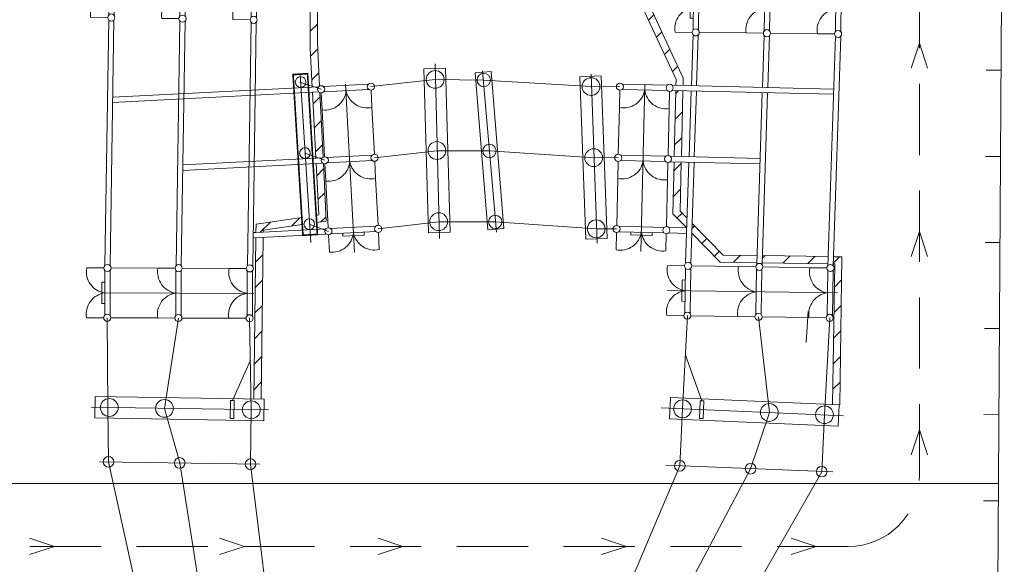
# Model space of a CAD drawing. Header units: millimetres. Extents: x 0 to 420, y 0 to 297.
# Tile 5 of 8: x 81 to 137, y 205 to 236. Entities that reach past the tile are written whole.
import ezdxf

# ---------------------------------------------------------------- set-up
doc = ezdxf.new("R2010")
doc.units = ezdxf.units.MM
for name, pattern in [('K5LT_AXLED', [19.5, 15, -1.5, 1.5, -1.5]), ('K5LT_DASHED', [6, 4, -2]), ('K5LT_THIN', [0])]:
    doc.linetypes.add(name, pattern=pattern)
doc.layers.add('лотки', color=7, linetype='Continuous')
doc.layers.add('ошиновка', color=2, linetype='Continuous', true_color=0xffff00)
pattern_1 = [(45, (0, 0), (-0.7071068, 0.7071068), [])]

# ---------------------------------------------------------------- blocks, each defined once
blk = doc.blocks.new('U12')
at = {"color": 4, "linetype": 'K5LT_THIN', "lineweight": 9, "true_color": 0x00ffff}
for p, q in [((85.572, 213.121), (85.591, 214.321)), ((85.591, 214.321), (95.081, 214.168)), ((95.081, 214.168), (95.062, 212.968)), ((95.062, 212.968), (85.572, 213.121))]:
    blk.add_line(p, q, dxfattribs=at)
blk = doc.blocks.new('U13')
at = {"color": 4, "linetype": 'K5LT_THIN', "lineweight": 9, "true_color": 0x00ffff}
for p, q in [((117.92, 214.261), (117.87, 213.062)), ((127.403, 213.867), (117.92, 214.261)), ((127.353, 212.668), (127.403, 213.867)), ((117.87, 213.062), (127.353, 212.668))]:
    blk.add_line(p, q, dxfattribs=at)
blk = doc.blocks.new('U14')
at = {"color": 4, "linetype": 'K5LT_THIN', "lineweight": 9, "true_color": 0x00ffff}
for p, q in [((106.942, 232.524), (107.839, 232.597)), ((107.659, 223.688), (106.942, 232.524)), ((107.839, 232.597), (108.556, 223.76)), ((108.556, 223.76), (107.659, 223.688))]:
    blk.add_line(p, q, dxfattribs=at)
blk = doc.blocks.new('U15')
at = {"color": 4, "linetype": 'K5LT_THIN', "lineweight": 9, "true_color": 0x00ffff}
for p, q in [((104.067, 232.744), (105.283, 232.779)), ((104.328, 223.529), (104.067, 232.744)), ((105.283, 232.779), (105.543, 223.563)), ((105.543, 223.563), (104.328, 223.529))]:
    blk.add_line(p, q, dxfattribs=at)
blk = doc.blocks.new('U16')
at = {"color": 4, "linetype": 'K5LT_THIN', "lineweight": 9, "true_color": 0x00ffff}
for p, q in [((112.838, 232.298), (114.037, 232.342)), ((113.173, 223.164), (112.838, 232.298)), ((114.037, 232.342), (114.373, 223.208)), ((114.373, 223.208), (113.173, 223.164))]:
    blk.add_line(p, q, dxfattribs=at)
blk = doc.blocks.new('U79')
at = {"color": 4, "linetype": 'K5LT_THIN', "lineweight": 9, "true_color": 0x00ffff}
for p, q in [((118.717, 221.673), (117.753, 221.688)), ((118.768, 221.537), (118.729, 219.008)), ((119.029, 218.997), (119.068, 221.539)), ((118.569, 219.675), (118.588, 220.875)), ((118.588, 220.875), (118.758, 220.873)), ((118.739, 219.673), (118.569, 219.675)), ((118.674, 218.873), (117.71, 218.888))]:
    blk.add_line(p, q, dxfattribs=at)
for centre, radius, start, end in [((118.931, 221.459), 1.2, 168.9771, 261.2549), ((118.917, 221.67), 0.2, 0, 180), ((118.917, 221.67), 0.2, 180, 0), ((118.894, 219.082), 1.2, 96.965, 189.2612), ((118.874, 218.87), 0.2, 0, 180), ((118.874, 218.87), 0.2, 180, 0)]:
    blk.add_arc(centre, radius, start, end, dxfattribs=at)
blk = doc.blocks.new('U80')
at = {"color": 4, "linetype": 'K5LT_THIN', "lineweight": 9, "true_color": 0x00ffff}
for p, q in [((122.717, 221.611), (121.753, 221.626)), ((122.768, 221.475), (122.728, 218.946)), ((123.028, 218.935), (123.068, 221.477)), ((122.673, 218.811), (121.709, 218.826))]:
    blk.add_line(p, q, dxfattribs=at)
for centre, radius, start, end in [((122.931, 221.397), 1.2, 168.9771, 261.2549), ((122.917, 221.608), 0.2, 0, 180), ((122.917, 221.608), 0.2, 180, 0), ((122.894, 219.019), 1.2, 96.965, 189.2612), ((122.873, 218.808), 0.2, 0, 180), ((122.873, 218.808), 0.2, 180, 0)]:
    blk.add_arc(centre, radius, start, end, dxfattribs=at)
blk = doc.blocks.new('U81')
at = {"color": 4, "linetype": 'K5LT_THIN', "lineweight": 9, "true_color": 0x00ffff}
for p, q in [((126.716, 221.549), (125.752, 221.564)), ((126.767, 221.412), (126.728, 218.884)), ((127.028, 218.873), (127.067, 221.415)), ((126.673, 218.749), (125.709, 218.764))]:
    blk.add_line(p, q, dxfattribs=at)
for centre, radius, start, end in [((126.93, 221.334), 1.2, 168.9771, 261.2549), ((126.916, 221.546), 0.2, 0, 180), ((126.916, 221.546), 0.2, 180, 0), ((126.893, 218.957), 1.2, 96.965, 189.2612), ((126.873, 218.746), 0.2, 0, 180), ((126.873, 218.746), 0.2, 180, 0)]:
    blk.add_arc(centre, radius, start, end, dxfattribs=at)
blk = doc.blocks.new('U82')
at = {"color": 4, "linetype": 'K5LT_THIN', "lineweight": 9, "true_color": 0x00ffff}
for p, q in [((86.078, 221.551), (85.113, 221.554)), ((86.13, 221.415), (86.122, 218.886)), ((86.422, 218.878), (86.43, 221.421)), ((85.954, 219.551), (85.958, 220.751)), ((85.958, 220.751), (86.128, 220.751)), ((86.124, 219.551), (85.954, 219.551)), ((86.068, 218.751), (85.104, 218.754))]:
    blk.add_line(p, q, dxfattribs=at)
for centre, radius, start, end in [((86.294, 221.339), 1.2, 169.678, 261.9558), ((86.278, 221.55), 0.2, 0, 180), ((86.278, 221.55), 0.2, 180, 0), ((86.286, 218.961), 1.2, 97.6658, 189.962), ((86.268, 218.75), 0.2, 0, 180), ((86.268, 218.75), 0.2, 180, 0)]:
    blk.add_arc(centre, radius, start, end, dxfattribs=at)
blk = doc.blocks.new('U83')
at = {"color": 4, "linetype": 'K5LT_THIN', "lineweight": 9, "true_color": 0x00ffff}
for p, q in [((90.078, 221.537), (89.113, 221.541)), ((90.13, 221.402), (90.122, 218.873)), ((90.422, 218.865), (90.43, 221.407)), ((90.068, 218.737), (89.104, 218.741))]:
    blk.add_line(p, q, dxfattribs=at)
for centre, radius, start, end in [((90.294, 221.326), 1.2, 169.678, 261.9558), ((90.278, 221.537), 0.2, 0, 180), ((90.278, 221.537), 0.2, 180, 0), ((90.286, 218.948), 1.2, 97.6658, 189.962), ((90.268, 218.737), 0.2, 0, 180), ((90.268, 218.737), 0.2, 180, 0)]:
    blk.add_arc(centre, radius, start, end, dxfattribs=at)
blk = doc.blocks.new('U84')
at = {"color": 4, "linetype": 'K5LT_THIN', "lineweight": 9, "true_color": 0x00ffff}
for p, q in [((94.078, 221.524), (93.113, 221.527)), ((94.13, 221.388), (94.122, 218.86)), ((94.422, 218.852), (94.43, 221.394)), ((94.068, 218.724), (93.104, 218.727))]:
    blk.add_line(p, q, dxfattribs=at)
for centre, radius, start, end in [((94.294, 221.312), 1.2, 169.678, 261.9558), ((94.278, 221.524), 0.2, 0, 180), ((94.278, 221.524), 0.2, 180, 0), ((94.286, 218.935), 1.2, 97.6658, 189.962), ((94.268, 218.724), 0.2, 0, 180), ((94.268, 218.724), 0.2, 180, 0)]:
    blk.add_arc(centre, radius, start, end, dxfattribs=at)
blk = doc.blocks.new('U85')
at = {"color": 4, "linetype": 'K5LT_THIN', "lineweight": 9, "true_color": 0x00ffff}
for p, q in [((86.341, 238.427), (85.377, 238.442)), ((86.392, 238.291), (86.351, 235.762)), ((86.651, 235.751), (86.692, 238.293)), ((86.192, 236.429), (86.211, 237.629)), ((86.211, 237.629), (86.381, 237.626)), ((86.362, 236.427), (86.192, 236.429)), ((86.296, 235.627), (85.332, 235.643))]:
    blk.add_line(p, q, dxfattribs=at)
for centre, radius, start, end in [((86.541, 238.424), 0.2, 0, 180), ((86.554, 238.212), 1.2, 168.9549, 261.2327), ((86.541, 238.424), 0.2, 180, 0), ((86.517, 235.835), 1.2, 96.9427, 189.239), ((86.496, 235.624), 0.2, 0, 180), ((86.496, 235.624), 0.2, 180, 0)]:
    blk.add_arc(centre, radius, start, end, dxfattribs=at)
blk = doc.blocks.new('U86')
at = {"color": 4, "linetype": 'K5LT_THIN', "lineweight": 9, "true_color": 0x00ffff}
for p, q in [((90.34, 238.363), (89.376, 238.379)), ((90.391, 238.227), (90.351, 235.698)), ((90.651, 235.687), (90.691, 238.229)), ((90.296, 235.564), (89.332, 235.579))]:
    blk.add_line(p, q, dxfattribs=at)
for centre, radius, start, end in [((90.54, 238.36), 0.2, 0, 180), ((90.554, 238.149), 1.2, 168.9549, 261.2327), ((90.54, 238.36), 0.2, 180, 0), ((90.516, 235.772), 1.2, 96.9427, 189.239), ((90.496, 235.56), 0.2, 0, 180), ((90.496, 235.56), 0.2, 180, 0)]:
    blk.add_arc(centre, radius, start, end, dxfattribs=at)
blk = doc.blocks.new('U87')
at = {"color": 4, "linetype": 'K5LT_THIN', "lineweight": 9, "true_color": 0x00ffff}
for p, q in [((94.34, 238.3), (93.376, 238.315)), ((94.391, 238.163), (94.35, 235.635)), ((94.65, 235.623), (94.691, 238.165)), ((94.295, 235.5), (93.331, 235.515))]:
    blk.add_line(p, q, dxfattribs=at)
for centre, radius, start, end in [((94.553, 238.085), 1.2, 168.9549, 261.2327), ((94.54, 238.296), 0.2, 0, 180), ((94.54, 238.296), 0.2, 180, 0), ((94.516, 235.708), 1.2, 96.9427, 189.239), ((94.495, 235.497), 0.2, 0, 180), ((94.495, 235.497), 0.2, 180, 0)]:
    blk.add_arc(centre, radius, start, end, dxfattribs=at)
blk = doc.blocks.new('U88')
at = {"color": 4, "linetype": 'K5LT_THIN', "lineweight": 9, "true_color": 0x00ffff}
for p, q in [((119.174, 237.589), (118.21, 237.599)), ((119.226, 237.452), (119.199, 234.924)), ((119.499, 234.914), (119.526, 237.456)), ((119.036, 235.59), (119.049, 236.79)), ((119.049, 236.79), (119.219, 236.788)), ((119.206, 235.588), (119.036, 235.59)), ((119.145, 234.789), (118.181, 234.799))]:
    blk.add_line(p, q, dxfattribs=at)
for centre, radius, start, end in [((119.389, 237.375), 1.2, 169.258, 261.5359), ((119.374, 237.586), 0.2, 0, 180), ((119.374, 237.586), 0.2, 180, 0), ((119.364, 234.998), 1.2, 97.2459, 189.5421), ((119.345, 234.787), 0.2, 0, 180), ((119.345, 234.787), 0.2, 180, 0)]:
    blk.add_arc(centre, radius, start, end, dxfattribs=at)
blk = doc.blocks.new('U89')
at = {"color": 4, "linetype": 'K5LT_THIN', "lineweight": 9, "true_color": 0x00ffff}
for p, q in [((123.174, 237.546), (122.21, 237.556)), ((123.226, 237.41), (123.199, 234.881)), ((123.499, 234.871), (123.526, 237.414)), ((123.144, 234.746), (122.18, 234.757))]:
    blk.add_line(p, q, dxfattribs=at)
for centre, radius, start, end in [((123.389, 237.333), 1.2, 169.258, 261.5359), ((123.374, 237.544), 0.2, 0, 180), ((123.374, 237.544), 0.2, 180, 0), ((123.364, 234.955), 1.2, 97.2459, 189.5421), ((123.344, 234.744), 0.2, 0, 180), ((123.344, 234.744), 0.2, 180, 0)]:
    blk.add_arc(centre, radius, start, end, dxfattribs=at)
blk = doc.blocks.new('U90')
at = {"color": 4, "linetype": 'K5LT_THIN', "lineweight": 9, "true_color": 0x00ffff}
for p, q in [((127.174, 237.504), (126.21, 237.514)), ((127.226, 237.367), (127.199, 234.839)), ((127.499, 234.829), (127.526, 237.371)), ((127.144, 234.704), (126.18, 234.714))]:
    blk.add_line(p, q, dxfattribs=at)
for centre, radius, start, end in [((127.389, 237.29), 1.2, 169.258, 261.5359), ((127.374, 237.501), 0.2, 0, 180), ((127.374, 237.501), 0.2, 180, 0), ((127.363, 234.913), 1.2, 97.2459, 189.5421), ((127.344, 234.702), 0.2, 0, 180), ((127.344, 234.702), 0.2, 180, 0)]:
    blk.add_arc(centre, radius, start, end, dxfattribs=at)
blk = doc.blocks.new('U98')
at = {"color": 4, "linetype": 'K5LT_THIN', "lineweight": 9, "true_color": 0x00ffff}
for p, q in [((101.359, 223.896), (98.82, 223.765)), ((98.842, 223.466), (101.368, 223.596)), ((98.71, 223.406), (98.759, 222.443)), ((99.514, 223.33), (99.506, 223.5)), ((100.713, 223.392), (99.514, 223.33)), ((100.704, 223.562), (100.713, 223.392)), ((101.506, 223.55), (101.556, 222.587))]:
    blk.add_line(p, q, dxfattribs=at)
for centre, radius, start, end in [((98.699, 223.606), 0.2, 0, 180), ((98.699, 223.606), 0.2, 180, 0), ((101.496, 223.75), 0.2, 0, 180), ((101.496, 223.75), 0.2, 180, 0), ((98.909, 223.634), 1.2, 262.817, 355.0948), ((101.284, 223.756), 1.2, 190.8048, 283.1011)]:
    blk.add_arc(centre, radius, start, end, dxfattribs=at)
blk = doc.blocks.new('U99')
at = {"color": 4, "linetype": 'K5LT_THIN', "lineweight": 9, "true_color": 0x00ffff}
for p, q in [((101.153, 227.891), (98.614, 227.76)), ((98.637, 227.461), (101.162, 227.591)), ((101.3, 227.545), (101.35, 226.582)), ((98.504, 227.401), (98.553, 226.438))]:
    blk.add_line(p, q, dxfattribs=at)
for centre, radius, start, end in [((98.494, 227.601), 0.2, 0, 180), ((98.494, 227.601), 0.2, 180, 0), ((98.704, 227.628), 1.2, 262.817, 355.0948), ((101.078, 227.751), 1.2, 190.8048, 283.1011), ((101.29, 227.745), 0.2, 0, 180), ((101.29, 227.745), 0.2, 180, 0)]:
    blk.add_arc(centre, radius, start, end, dxfattribs=at)
blk = doc.blocks.new('U100')
at = {"color": 4, "linetype": 'K5LT_THIN', "lineweight": 9, "true_color": 0x00ffff}
for p, q in [((100.947, 231.885), (98.409, 231.755)), ((98.298, 231.395), (98.348, 230.432)), ((98.431, 231.455), (100.956, 231.585)), ((101.094, 231.54), (101.144, 230.577))]:
    blk.add_line(p, q, dxfattribs=at)
for centre, radius, start, end in [((101.084, 231.739), 0.2, 0, 180), ((98.288, 231.595), 0.2, 0, 180), ((98.288, 231.595), 0.2, 180, 0), ((98.498, 231.623), 1.2, 262.817, 355.0948), ((100.872, 231.745), 1.2, 190.8048, 283.1011), ((101.084, 231.739), 0.2, 180, 0)]:
    blk.add_arc(centre, radius, start, end, dxfattribs=at)
blk = doc.blocks.new('U101')
at = {"color": 4, "linetype": 'K5LT_THIN', "lineweight": 9, "true_color": 0x00ffff}
for p, q in [((117.569, 223.831), (115.027, 223.89)), ((115.027, 223.59), (117.555, 223.531)), ((114.89, 223.54), (114.868, 222.576)), ((115.687, 223.405), (115.691, 223.575)), ((116.887, 223.377), (115.687, 223.405)), ((116.891, 223.547), (116.887, 223.377)), ((117.689, 223.475), (117.667, 222.511))]:
    blk.add_line(p, q, dxfattribs=at)
for centre, radius, start, end in [((114.895, 223.74), 0.2, 0, 180), ((114.895, 223.74), 0.2, 180, 0), ((117.694, 223.675), 0.2, 0, 180), ((117.694, 223.675), 0.2, 180, 0), ((115.106, 223.752), 1.2, 258.533, 350.8108), ((117.483, 223.697), 1.2, 186.5208, 278.8171)]:
    blk.add_arc(centre, radius, start, end, dxfattribs=at)
blk = doc.blocks.new('U102')
at = {"color": 4, "linetype": 'K5LT_THIN', "lineweight": 9, "true_color": 0x00ffff}
for p, q in [((114.983, 227.539), (114.961, 226.575)), ((117.662, 227.83), (115.12, 227.889)), ((115.12, 227.589), (117.648, 227.53)), ((117.783, 227.474), (117.76, 226.51))]:
    blk.add_line(p, q, dxfattribs=at)
for centre, radius, start, end in [((114.988, 227.739), 0.2, 0, 180), ((114.988, 227.739), 0.2, 180, 0), ((115.199, 227.751), 1.2, 258.533, 350.8108), ((117.576, 227.696), 1.2, 186.5208, 278.8171), ((117.787, 227.674), 0.2, 0, 180), ((117.787, 227.674), 0.2, 180, 0)]:
    blk.add_arc(centre, radius, start, end, dxfattribs=at)
blk = doc.blocks.new('U103')
at = {"color": 4, "linetype": 'K5LT_THIN', "lineweight": 9, "true_color": 0x00ffff}
for p, q in [((117.755, 231.829), (115.213, 231.888)), ((115.076, 231.538), (115.054, 230.574)), ((115.213, 231.588), (117.741, 231.529)), ((117.876, 231.473), (117.853, 230.509))]:
    blk.add_line(p, q, dxfattribs=at)
for centre, radius, start, end in [((115.081, 231.738), 0.2, 0, 180), ((115.081, 231.738), 0.2, 180, 0), ((115.293, 231.75), 1.2, 258.533, 350.8108), ((117.669, 231.695), 1.2, 186.5208, 278.8171), ((117.88, 231.673), 0.2, 0, 180), ((117.88, 231.673), 0.2, 180, 0)]:
    blk.add_arc(centre, radius, start, end, dxfattribs=at)
blk = doc.blocks.new('U108')
at = {"color": 4, "linetype": 'K5LT_THIN', "lineweight": 9, "true_color": 0x00ffff}
for q in [(131.448, 211.055), (132.362, 211.055)]:
    blk.add_line((131.916, 212.458), q, dxfattribs=at)
blk = doc.blocks.new('U109')
at = {"color": 4, "linetype": 'K5LT_THIN', "lineweight": 9, "true_color": 0x00ffff}
for q in [(131.448, 222.199), (132.362, 222.199)]:
    blk.add_line((131.916, 223.601), q, dxfattribs=at)
blk = doc.blocks.new('U110')
at = {"color": 4, "linetype": 'K5LT_THIN', "lineweight": 9, "true_color": 0x00ffff}
for q in [(131.448, 232.78), (132.362, 232.78)]:
    blk.add_line((131.916, 234.183), q, dxfattribs=at)
blk = doc.blocks.new('U117')
at = {"color": 4, "linetype": 'K5LT_THIN', "lineweight": 9, "true_color": 0x00ffff}
for q in [(124.702, 206.363), (124.702, 205.449)]:
    blk.add_line((126.104, 205.895), q, dxfattribs=at)
blk = doc.blocks.new('U118')
at = {"color": 4, "linetype": 'K5LT_THIN', "lineweight": 9, "true_color": 0x00ffff}
for q in [(114.052, 206.363), (114.052, 205.449)]:
    blk.add_line((115.455, 205.895), q, dxfattribs=at)
blk = doc.blocks.new('U119')
at = {"color": 4, "linetype": 'K5LT_THIN', "lineweight": 9, "true_color": 0x00ffff}
for q in [(101.486, 206.363), (101.486, 205.449)]:
    blk.add_line((102.888, 205.895), q, dxfattribs=at)
blk = doc.blocks.new('U120')
at = {"color": 4, "linetype": 'K5LT_THIN', "lineweight": 9, "true_color": 0x00ffff}
for q in [(92.583, 206.363), (92.583, 205.449)]:
    blk.add_line((93.985, 205.895), q, dxfattribs=at)
blk = doc.blocks.new('U121')
at = {"color": 4, "linetype": 'K5LT_THIN', "lineweight": 9, "true_color": 0x00ffff}
for q in [(81.891, 206.363), (81.891, 205.449)]:
    blk.add_line((83.293, 205.895), q, dxfattribs=at)

msp = doc.modelspace()

# ---------------------------------------------------------------- hatches: boundary and pattern name
h = msp.add_hatch()
h.set_pattern_fill('Металл', style=0, pattern_type=0)
h.set_pattern_definition(pattern_1)
h.paths.add_polyline_path([(98.075735, 234.218705), (98.075735, 239.49059), (97.674571, 239.4906), (97.674571, 233.81273), (97.785956, 231.717598), (98.145829, 231.736142), (98.197134, 231.773509)])
h = msp.add_hatch()
h.set_pattern_fill('Металл', style=0, pattern_type=0)
h.set_pattern_definition(pattern_1)
h.paths.add_polyline_path([(118.640522, 232.222167), (115.550227, 238.896708), (115.551386, 239.002035), (115.15141, 239.006438), (115.149256, 238.810698), (118.238465, 232.138503), (118.23084, 231.811098), (118.630731, 231.801785)])
h = msp.add_hatch()
h.set_pattern_fill('Металл', style=0, pattern_type=0)
h.set_pattern_definition(pattern_1)
h.paths.add_polyline_path([(98.395656, 227.774895), (98.21524, 231.408811), (98.161067, 231.440436), (97.801194, 231.421892), (97.991549, 227.727812), (98.35704, 227.746646)])
h = msp.add_hatch()
h.set_pattern_fill('Металл', style=0, pattern_type=0)
h.set_pattern_definition(pattern_1)
h.paths.add_polyline_path([(118.537762, 227.810016), (118.623916, 231.50918), (118.224025, 231.518493), (118.137871, 227.81933)])
h = msp.add_hatch()
h.set_pattern_fill('Металл', style=0, pattern_type=0)
h.set_pattern_definition(pattern_1)
h.paths.add_polyline_path([(118.466377, 224.744995), (118.530614, 227.503117), (118.130723, 227.512431), (118.062553, 224.585475), (118.839824, 223.797463), (118.857561, 224.346152)])
h = msp.add_hatch()
h.set_pattern_fill('Металл', style=0, pattern_type=0)
h.set_pattern_definition(pattern_1)
h.paths.add_polyline_path([(98.574191, 224.184213), (98.413411, 227.417281), (98.372784, 227.441111), (98.007293, 227.422277), (98.156467, 224.527381), (98.012098, 224.506269), (98.036558, 224.105592)])
h = msp.add_hatch()
h.set_pattern_fill('Металл', style=0, pattern_type=0)
h.set_pattern_definition(pattern_1)
h.paths.add_polyline_path([(95.026015, 223.665341), (97.226262, 223.987097), (97.201803, 224.387774), (94.630105, 224.011699), (94.62459, 223.547864), (95.024863, 223.56849)])
h = msp.add_hatch()
h.set_pattern_fill('Металл', style=0, pattern_type=0)
h.set_pattern_definition(pattern_1)
h.paths.add_polyline_path([(122.787437, 222.248554), (120.885902, 222.278096), (119.142084, 224.056058), (119.12407, 223.503174), (120.715389, 221.880697), (122.774421, 221.848708)])
h = msp.add_hatch()
h.set_pattern_fill('Металл', style=0, pattern_type=0)
h.set_pattern_definition(pattern_1)
h.paths.add_polyline_path([(94.913119, 214.170751), (95.021246, 223.264242), (94.620972, 223.243616), (94.513167, 214.1772)])
h = msp.add_hatch()
h.set_pattern_fill('Металл', style=0, pattern_type=0)
h.set_pattern_definition(pattern_1)
h.paths.add_polyline_path([(126.771666, 221.786609), (126.784748, 222.186454), (123.08787, 222.243887), (123.074855, 221.844041)])
h = msp.add_hatch()
h.set_pattern_fill('Металл', style=0, pattern_type=0)
h.set_pattern_definition(pattern_1)
h.paths.add_polyline_path([(127.435014, 213.866738), (127.564078, 222.174346), (127.087117, 222.181756), (127.074113, 221.78191), (127.157913, 221.780608), (127.035204, 213.882033)])

# ---------------------------------------------------------------- linework, layer by layer
at = {"color": 4, "linetype": 'K5LT_THIN', "lineweight": 9, "true_color": 0x00ffff}
for p, q in [((136.687571, 261.555905), (136.065481, 163.594249)), ((97.674571, 233.879166), (97.674571, 239.4906)), ((98.075735, 234.218705), (98.075735, 239.49059)), ((118.238465, 232.138503), (115.149256, 238.810698)), ((118.640522, 232.222167), (115.550227, 238.896708)), ((122.180304, 234.756504), (119.544698, 234.784526)), ((126.180078, 234.713979), (123.544472, 234.742001)), ((98.197134, 231.773509), (98.075735, 234.218705)), ((97.785956, 231.717598), (97.674571, 233.879166)), ((136.503306, 232.66614), (135.667323, 232.671449)), ((118.23084, 231.811098), (118.238465, 232.138503)), ((118.630731, 231.801785), (118.640522, 232.222167)), ((97.991549, 227.727812), (97.801194, 231.421892)), ((98.395656, 227.774895), (98.21524, 231.408811)), ((118.137871, 227.81933), (118.224025, 231.518493)), ((118.537762, 227.810016), (118.623916, 231.50918)), ((98.347654, 230.432439), (98.48329, 227.800244)), ((101.14394, 230.576599), (101.27958, 227.944336)), ((115.053949, 230.574078), (114.99258, 227.939106)), ((117.853191, 230.508951), (117.791821, 227.873911)), ((118.062553, 224.585475), (118.130723, 227.512431)), ((118.466377, 224.744995), (118.530614, 227.503117)), ((136.473323, 227.817812), (135.637339, 227.82312)), ((98.156467, 224.527381), (98.007293, 227.422277)), ((98.554002, 224.585515), (98.413411, 227.417281)), ((98.5535, 226.437739), (98.689136, 223.805544)), ((101.349786, 226.581899), (101.485426, 223.949636)), ((114.960813, 226.575163), (114.899444, 223.94019)), ((117.760056, 226.510036), (117.698685, 223.874995)), ((118.466377, 224.744995), (118.857561, 224.346152)), ((94.630105, 224.011699), (97.201803, 224.387774)), ((98.012098, 224.506269), (98.156467, 224.527381)), ((98.036558, 224.105592), (98.574191, 224.184213)), ((98.554002, 224.585515), (98.574191, 224.184213)), ((118.835433, 223.797463), (118.062553, 224.585475)), ((94.630105, 224.011699), (94.62459, 223.547864)), ((95.024863, 223.56849), (95.026015, 223.665341)), ((95.026015, 223.665341), (97.226262, 223.987097)), ((119.142084, 224.056058), (120.885902, 222.278096)), ((94.620972, 223.243616), (94.513058, 214.168043)), ((94.913119, 214.170751), (95.021246, 223.264242)), ((120.715389, 221.880697), (119.12407, 223.503174)), ((136.441373, 222.984298), (135.605389, 222.989607)), ((122.787437, 222.248554), (120.885902, 222.278096)), ((126.784748, 222.186454), (123.08787, 222.243887)), ((127.564078, 222.174346), (127.087117, 222.181756)), ((127.435014, 213.866738), (127.564078, 222.174346)), ((86.477626, 221.549273), (89.113611, 221.540568)), ((93.113277, 221.52736), (90.477604, 221.536064)), ((121.752702, 221.625966), (119.11702, 221.666913)), ((122.774421, 221.848708), (120.715389, 221.880697)), ((126.771666, 221.786609), (123.074855, 221.844041)), ((125.752219, 221.563831), (123.11685, 221.604773)), ((127.035204, 213.882033), (127.157913, 221.780608)), ((127.157913, 221.780608), (127.074113, 221.78191)), ((86.066847, 220.150977), (94.513058, 220.122962)), ((89.10412, 218.740584), (86.468379, 218.749289)), ((93.104098, 218.727375), (90.468357, 218.736079)), ((121.709275, 218.826303), (119.073838, 218.867246)), ((125.708793, 218.764168), (123.073356, 218.805111)), ((136.419082, 218.143365), (135.583099, 218.148673)), ((93.18386, 213.098489), (93.199981, 214.098359)), ((93.199981, 214.098359), (93.399955, 214.095135)), ((93.399955, 214.095135), (93.383834, 213.095265)), ((119.594083, 214.091192), (119.552559, 213.092054)), ((119.79391, 214.082887), (119.594083, 214.091192)), ((119.752387, 213.08375), (119.79391, 214.082887)), ((93.383834, 213.095265), (93.18386, 213.098489)), ((119.552559, 213.092054), (119.752387, 213.08375)), ((136.379435, 213.302444), (135.543452, 213.307752)), ((66.048788, 209.431634), (136.357143, 209.431634)), ((136.357143, 208.461523), (135.52116, 208.466831))]:
    msp.add_line(p, q, dxfattribs=at)
at = {"color": 4, "linetype": 'K5LT_DASHED', "lineweight": 9, "true_color": 0x00ffff}
for p, q in [((131.915994, 209.89471), (131.915994, 253.669966)), ((127.915994, 205.89471), (65.947606, 205.89471))]:
    msp.add_line(p, q, dxfattribs=at)
at = {"color": 2, "linetype": 'K5LT_AXLED', "lineweight": 9, "true_color": 0xffff00}
for p, q in [((104.698266, 233.021915), (104.949714, 223.206872)), ((97.118796, 232.443557), (97.711228, 222.976586)), ((107.362662, 232.623388), (108.150892, 223.562915)), ((113.458424, 232.449835), (113.802433, 222.944049)), ((99.662601, 231.885438), (100.163751, 222.443039)), ((116.484241, 231.858407), (116.265346, 222.476216)), ((127.315662, 220.14834), (117.728595, 220.286616)), ((85.359114, 213.735956), (95.329513, 213.579533)), ((117.39986, 213.686919), (127.642646, 213.247629)), ((85.83417, 210.65615), (94.835438, 210.526502)), ((117.666163, 210.475625), (127.040994, 210.087128))]:
    msp.add_line(p, q, dxfattribs=at)
at = {"color": 4, "linetype": 'K5LT_THIN', "true_color": 0x00ffff, "const_width": 0.09}
for points in [[(96.988251, 227.886004), (96.711543, 232.418812), (97.52605, 232.468303), (97.805352, 227.89301)], [(97.802745, 227.935725), (98.077362, 223.437169), (97.262868, 223.387447), (96.988251, 227.886004)]]:
    msp.add_lwpolyline(points, dxfattribs=at)
at = {"color": 4, "linetype": 'K5LT_THIN', "lineweight": 9, "true_color": 0x00ffff}
for centre, radius in [((104.698266, 232.147483), 0.5), ((107.427234, 232.112371), 0.375), ((97.133788, 231.996834), 0.3), ((113.458424, 231.744812), 0.5), ((104.797275, 228.148884), 0.5), ((97.377517, 228.004267), 0.3), ((107.750541, 228.125459), 0.375), ((113.605206, 227.747506), 0.5), ((97.621246, 224.011699), 0.3), ((104.896283, 224.150284), 0.5), ((108.073848, 224.138546), 0.375), ((113.751987, 223.7502), 0.5), ((86.381079, 213.708235), 0.5), ((89.480676, 213.65826), 0.5), ((94.363071, 213.579542), 0.5), ((118.602856, 213.631955), 0.5), ((123.481674, 213.429196), 0.5), ((126.579001, 213.300474), 0.5), ((86.337752, 210.65615), 0.3), ((90.337225, 210.591192), 0.3), ((94.319729, 210.52651), 0.3), ((118.448886, 210.43447), 0.3), ((122.428483, 210.269129), 0.3), ((126.425035, 210.103084), 0.3)]:
    msp.add_circle(centre, radius, dxfattribs=at)
for start, end in [(20.8861007, 166.1005491), (201.8186972, 345.1679526)]:
    msp.add_arc((97.377517, 228.004267), 0.3, start, end, dxfattribs=at)
at = {"color": 4, "linetype": 'K5LT_DASHED', "lineweight": 9, "true_color": 0x00ffff}
msp.add_arc((127.915994, 209.89471), 4, 270, 0, dxfattribs=at)
at = {"layer": 'лотки', "color": 4, "linetype": 'K5LT_THIN', "lineweight": 9, "true_color": 0x00ffff}
msp.add_line((125.551055, 217.368397), (125.672327, 219.107965), dxfattribs=at)
at = {"layer": 'ошиновка', "color": 4, "linetype": 'K5LT_THIN', "lineweight": 9, "true_color": 0x00ffff}
for p, q in [((86.347421, 235.490646), (86.132956, 221.688029)), ((86.426518, 221.683468), (86.640983, 235.486084)), ((90.346732, 235.427163), (90.132752, 221.674629)), ((90.426678, 221.670056), (90.640657, 235.422589)), ((94.34653, 235.363137), (94.149226, 221.676893)), ((94.442331, 221.636909), (94.64015, 235.358904)), ((119.193459, 234.655796), (119.100116, 231.790852)), ((119.393868, 231.784011), (119.487122, 234.646228)), ((123.190054, 234.617039), (123.095027, 231.69781)), ((123.395385, 231.690815), (123.490321, 234.607264)), ((127.190074, 234.574214), (126.767274, 221.652383)), ((127.070575, 221.673132), (127.489838, 234.564465)), ((98.287737, 231.595209), (97.083868, 231.996834)), ((101.084027, 231.739301), (104.698266, 232.147483)), ((104.698266, 232.147483), (107.427234, 232.112371)), ((107.427234, 232.112371), (113.458424, 231.744812)), ((86.56884, 230.843091), (98.161067, 231.440436)), ((98.145829, 231.736142), (86.57345, 231.13982)), ((113.458424, 231.744812), (115.081059, 231.738075)), ((118.013178, 231.523404), (127.08334, 231.312158)), ((118.019993, 231.816009), (127.092912, 231.604699)), ((119.090585, 231.498311), (118.970089, 227.799947)), ((119.26384, 227.793106), (119.384337, 231.491469)), ((123.085505, 231.405268), (122.771037, 221.744742)), ((123.071304, 221.734968), (123.385863, 231.398273)), ((101.289873, 227.744601), (104.797275, 228.125459)), ((104.797275, 228.125459), (107.750541, 228.125459)), ((107.750541, 228.125459), (113.665691, 227.747506)), ((98.35704, 227.746646), (90.514938, 227.342544)), ((98.493583, 227.600509), (97.377517, 228.004267)), ((113.665691, 227.747506), (114.99258, 227.75121)), ((117.911776, 227.51753), (122.955128, 227.400069)), ((117.918923, 227.824429), (122.965116, 227.706902)), ((118.960092, 227.493114), (118.774945, 221.810439)), ((119.068608, 221.800871), (119.253843, 227.486273)), ((98.372784, 227.441111), (90.510167, 227.035952)), ((101.495719, 223.749901), (104.896283, 224.150284)), ((104.896283, 224.150284), (108.073848, 224.138546)), ((108.073848, 224.138546), (113.751987, 223.7502)), ((98.561604, 223.750738), (95.024863, 223.56849)), ((98.699429, 223.605809), (97.621246, 224.011699)), ((113.751987, 223.7502), (114.894787, 223.740244)), ((117.825935, 223.825384), (118.839824, 223.801771)), ((98.577231, 223.447481), (94.465378, 223.235599)), ((94.62459, 223.547864), (94.469765, 223.539886)), ((95.024863, 223.56849), (94.62459, 223.547864)), ((117.818793, 223.518736), (118.829836, 223.495189)), ((86.26838, 218.749949), (86.294965, 213.708914)), ((90.268358, 218.73674), (89.480676, 213.65826)), ((94.268337, 218.723531), (94.363071, 213.579542)), ((118.873863, 218.870353), (118.602856, 213.631955)), ((123.481674, 213.429196), (122.87338, 218.808218)), ((126.872897, 218.746083), (126.579001, 213.300474)), ((119.693996, 214.08704), (118.759126, 216.652557)), ((93.299968, 214.096747), (94.31173, 216.367304)), ((86.294965, 213.708914), (86.337752, 210.65615)), ((90.337225, 210.591192), (89.480676, 213.65826)), ((118.602856, 213.631955), (118.448886, 210.421473)), ((94.363071, 213.579542), (94.319729, 210.52651)), ((122.428483, 210.269129), (123.481674, 213.429196)), ((126.579001, 213.300474), (126.425035, 210.087128)), ((86.337752, 210.65615), (90.49082, 191.801862)), ((93.163079, 192.822673), (90.337225, 210.591192)), ((94.319729, 210.52651), (96.499493, 192.822673)), ((118.448886, 210.421473), (110.531746, 191.801862)), ((113.204006, 192.822673), (122.428483, 210.269129)), ((126.425035, 210.087128), (116.54042, 192.822673))]:
    msp.add_line(p, q, dxfattribs=at)

# ---------------------------------------------------------------- block references
for name in ['U85', 'U86', 'U87', 'U88', 'U89', 'U90', 'U110', 'U15', 'U14', 'U100', 'U16', 'U103', 'U99', 'U102', 'U98', 'U101', 'U109', 'U82', 'U83', 'U84', 'U79', 'U80', 'U81', 'U12', 'U13', 'U108', 'U121', 'U120', 'U119', 'U118', 'U117']:
    msp.add_blockref(name, (0, 0))

doc.saveas('drawing.dxf')
